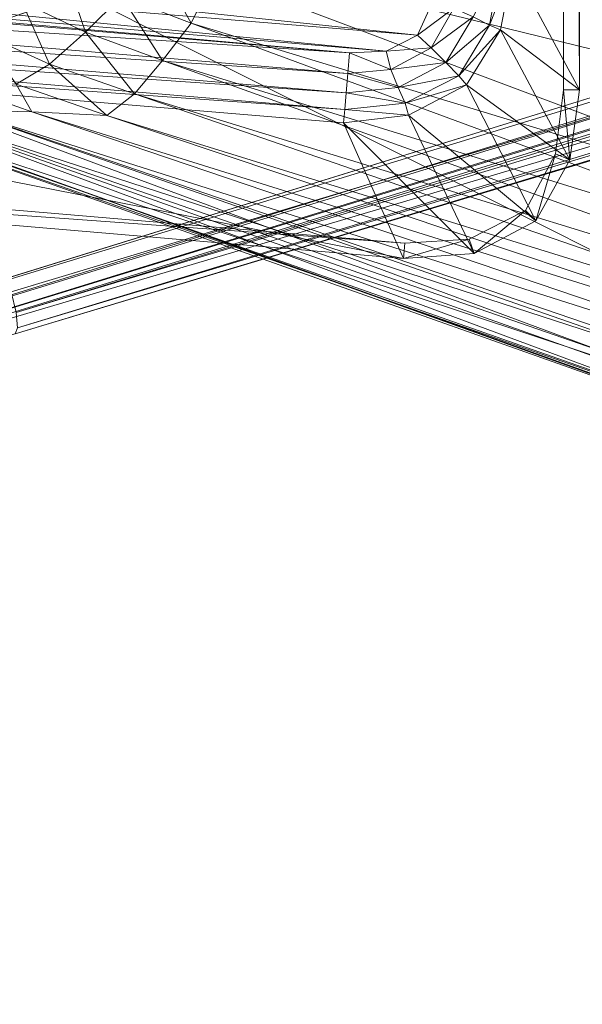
# Model space of a CAD drawing. Header units: inches. Extents: x 813 to 1305, y 19 to 194.
# Tile 75 of 163: x 1161.23 to 1162.6, y 62.81 to 65.21. Entities that reach past the tile are written whole.
import ezdxf

# ---------------------------------------------------------------- set-up
doc = ezdxf.new("R2010")
doc.units = ezdxf.units.IN
doc.header["$MEASUREMENT"] = 0
doc.layers.add('CET color Grey98', color=7, linetype='Continuous', true_color=0xfafafa)
doc.layers.add('CET Default', color=7, linetype='Continuous')

# ---------------------------------------------------------------- blocks, each defined once
blk = doc.blocks.new('*C286')
at = {"layer": 'CET color Grey98', "linetype": 'Continuous', "lineweight": 0}
for points in [[(9.9255, 18.5204, 16.295), (6.8688, 8.245, 13.4908), (9.7328, 19.8084, 15.2023), (9.9255, 18.5204, 16.295)], [(9.8421, 18.5093, 16.4205), (6.7864, 8.2345, 13.6193), (9.9255, 18.5204, 16.295), (9.8421, 18.5093, 16.4205)], [(6.7864, 8.2345, 13.6193), (6.8688, 8.245, 13.4908), (9.9255, 18.5204, 16.295), (6.7864, 8.2345, 13.6193)], [(8.6401, 15.7812, 14.2084), (8.6559, 15.8256, 14.2596), (11.7979, 14.6598, 15.4301), (8.6401, 15.7812, 14.2084)], [(8.6559, 15.8256, 14.2596), (11.8005, 14.6975, 15.4656), (11.7979, 14.6598, 15.4301), (8.6559, 15.8256, 14.2596)], [(8.6559, 15.8256, 14.2596), (8.6707, 15.8177, 14.3287), (11.8005, 14.6975, 15.4656), (8.6559, 15.8256, 14.2596)], [(8.6707, 15.8177, 14.3287), (11.7876, 14.7138, 15.5129), (11.8005, 14.6975, 15.4656), (8.6707, 15.8177, 14.3287)], [(8.6707, 15.8177, 14.3287), (8.6909, 15.7943, 14.3936), (11.7876, 14.7138, 15.5129), (8.6707, 15.8177, 14.3287)], [(8.6909, 15.7943, 14.3936), (11.7665, 14.7142, 15.5612), (11.7876, 14.7138, 15.5129), (8.6909, 15.7943, 14.3936)], [(8.6909, 15.7943, 14.3936), (8.7549, 15.7119, 14.5883), (11.7665, 14.7142, 15.5612), (8.6909, 15.7943, 14.3936)], [(8.6188, 15.7179, 14.1826), (8.6401, 15.7812, 14.2084), (11.7868, 14.6145, 15.4054), (8.6188, 15.7179, 14.1826)], [(8.6401, 15.7812, 14.2084), (11.7979, 14.6598, 15.4301), (11.7868, 14.6145, 15.4054), (8.6401, 15.7812, 14.2084)], [(8.3981, 14.9575, 13.9939), (8.6188, 15.7179, 14.1826), (11.8081, 14.1207, 15.3184), (8.3981, 14.9575, 13.9939)], [(8.6188, 15.7179, 14.1826), (11.7868, 14.6145, 15.4054), (11.8081, 14.1207, 15.3184), (8.6188, 15.7179, 14.1826)], [(8.7549, 15.7119, 14.5883), (11.5961, 14.7274, 15.7128), (11.7665, 14.7142, 15.5612), (8.7549, 15.7119, 14.5883)], [(8.7549, 15.7119, 14.5883), (8.819, 15.6295, 14.7831), (11.5961, 14.7274, 15.7128), (8.7549, 15.7119, 14.5883)], [(8.819, 15.6295, 14.7831), (11.4257, 14.7392, 15.8644), (11.5961, 14.7274, 15.7128), (8.819, 15.6295, 14.7831)], [(8.819, 15.6295, 14.7831), (8.8831, 15.547, 14.9778), (11.4257, 14.7392, 15.8644), (8.819, 15.6295, 14.7831)], [(12.3186, 15.5457, 3.946), (1.883, 12.4515, 5.2733), (1.7309, 12.2743, 7.7141), (12.3186, 15.5457, 3.946)], [(12.3354, 15.538, 3.9865), (12.3186, 15.5457, 3.946), (1.7309, 12.2743, 7.7141), (12.3354, 15.538, 3.9865)], [(12.3354, 15.538, 3.9865), (1.7309, 12.2743, 7.7141), (1.7483, 12.2661, 7.7558), (12.3354, 15.538, 3.9865)], [(12.3544, 15.5128, 4.018), (12.3354, 15.538, 3.9865), (1.7483, 12.2661, 7.7558), (12.3544, 15.5128, 4.018)], [(12.3186, 15.5457, 3.946), (11.2955, 15.2836, 3.3192), (1.883, 12.4515, 5.2733), (12.3186, 15.5457, 3.946)], [(8.8831, 15.547, 14.9778), (11.2546, 14.7436, 16.0157), (11.4257, 14.7392, 15.8644), (8.8831, 15.547, 14.9778)], [(8.8831, 15.547, 14.9778), (8.9471, 15.4646, 15.1726), (11.2546, 14.7436, 16.0157), (8.8831, 15.547, 14.9778)], [(12.3544, 15.5128, 4.018), (1.7483, 12.2661, 7.7558), (1.7679, 12.2394, 7.7876), (12.3544, 15.5128, 4.018)], [(12.3718, 15.475, 4.0341), (12.3544, 15.5128, 4.018), (1.7679, 12.2394, 7.7876), (12.3718, 15.475, 4.0341)], [(12.3718, 15.475, 4.0341), (1.7679, 12.2394, 7.7876), (1.7855, 12.1998, 7.8028), (12.3718, 15.475, 4.0341)], [(8.9471, 15.4646, 15.1726), (11.0724, 14.7525, 16.1523), (11.2546, 14.7436, 16.0157), (8.9471, 15.4646, 15.1726)], [(8.9471, 15.4646, 15.1726), (8.9642, 15.4047, 15.2761), (11.0724, 14.7525, 16.1523), (8.9471, 15.4646, 15.1726)], [(8.9642, 15.4047, 15.2761), (11.0047, 14.6992, 16.2567), (11.0724, 14.7525, 16.1523), (8.9642, 15.4047, 15.2761)], [(8.9642, 15.4047, 15.2761), (8.9751, 15.3222, 15.3642), (11.0047, 14.6992, 16.2567), (8.9642, 15.4047, 15.2761)], [(8.9751, 15.3222, 15.3642), (10.9366, 14.6181, 16.3435), (11.0047, 14.6992, 16.2567), (8.9751, 15.3222, 15.3642)], [(8.9751, 15.3222, 15.3642), (8.9764, 15.2242, 15.4354), (10.9366, 14.6181, 16.3435), (8.9751, 15.3222, 15.3642)], [(11.2955, 15.2836, 3.3192), (11.2891, 15.2693, 3.2679), (1.8766, 12.4374, 5.222), (11.2955, 15.2836, 3.3192)], [(11.2955, 15.2836, 3.3192), (1.8766, 12.4374, 5.222), (1.883, 12.4515, 5.2733), (11.2955, 15.2836, 3.3192)], [(11.2891, 15.2693, 3.2679), (1.88, 12.3998, 5.1839), (1.8766, 12.4374, 5.222), (11.2891, 15.2693, 3.2679)], [(11.2891, 15.2693, 3.2679), (11.2925, 15.2319, 3.23), (1.88, 12.3998, 5.1839), (11.2891, 15.2693, 3.2679)], [(11.2925, 15.2319, 3.23), (1.8922, 12.3495, 5.17), (1.88, 12.3998, 5.1839), (11.2925, 15.2319, 3.23)], [(11.2925, 15.2319, 3.23), (11.3046, 15.1817, 3.2159), (1.8922, 12.3495, 5.17), (11.2925, 15.2319, 3.23)], [(8.9764, 15.2242, 15.4354), (8.9542, 15.1087, 15.4533), (10.8669, 14.5277, 16.4189), (8.9764, 15.2242, 15.4354)], [(8.9764, 15.2242, 15.4354), (10.8669, 14.5277, 16.4189), (10.9366, 14.6181, 16.3435), (8.9764, 15.2242, 15.4354)], [(8.9542, 15.1087, 15.4533), (8.7688, 14.478, 15.2864), (10.8098, 14.4107, 16.4424), (8.9542, 15.1087, 15.4533)], [(8.9542, 15.1087, 15.4533), (10.8098, 14.4107, 16.4424), (10.8669, 14.5277, 16.4189), (8.9542, 15.1087, 15.4533)], [(10.3496, 15.0999, 25.3838), (10.1778, 15.0885, 25.3852), (10.496, 14.7702, 26.0715), (10.3496, 15.0999, 25.3838)], [(10.1901, 15.0529, 25.3308), (10.1778, 15.0885, 25.3852), (10.3496, 15.0999, 25.3838), (10.1901, 15.0529, 25.3308)], [(10.3465, 15.0631, 25.3308), (10.1901, 15.0529, 25.3308), (10.3496, 15.0999, 25.3838), (10.3465, 15.0631, 25.3308)], [(10.3496, 15.0999, 25.3838), (13.3171, 14.848, 25.3857), (10.3465, 15.0631, 25.3308), (10.3496, 15.0999, 25.3838)], [(13.3171, 14.848, 25.3857), (10.3496, 15.0999, 25.3838), (13.1568, 14.5476, 26.0632), (13.3171, 14.848, 25.3857)], [(10.3496, 15.0999, 25.3838), (10.496, 14.7702, 26.0715), (13.1568, 14.5476, 26.0632), (10.3496, 15.0999, 25.3838)], [(10.1778, 15.0885, 25.3852), (10.0281, 15.0085, 25.3845), (10.3374, 14.7515, 26.0813), (10.1778, 15.0885, 25.3852)], [(10.0527, 14.9831, 25.3308), (10.0281, 15.0085, 25.3845), (10.1778, 15.0885, 25.3852), (10.0527, 14.9831, 25.3308)], [(10.1901, 15.0529, 25.3308), (10.0527, 14.9831, 25.3308), (10.1778, 15.0885, 25.3852), (10.1901, 15.0529, 25.3308)], [(10.1778, 15.0885, 25.3852), (10.3374, 14.7515, 26.0813), (10.496, 14.7702, 26.0715), (10.1778, 15.0885, 25.3852)], [(13.3171, 14.848, 25.3857), (13.3141, 14.8119, 25.3308), (10.3465, 15.0631, 25.3308), (13.3171, 14.848, 25.3857)], [(10.0281, 15.0085, 25.3845), (9.9451, 14.8604, 25.3808), (10.1965, 14.6779, 26.0801), (10.0281, 15.0085, 25.3845)], [(9.9802, 14.8454, 25.3308), (9.9451, 14.8604, 25.3808), (10.0281, 15.0085, 25.3845), (9.9802, 14.8454, 25.3308)], [(10.0527, 14.9831, 25.3308), (9.9802, 14.8454, 25.3308), (10.0281, 15.0085, 25.3845), (10.0527, 14.9831, 25.3308)], [(10.0281, 15.0085, 25.3845), (10.1965, 14.6779, 26.0801), (10.3374, 14.7515, 26.0813), (10.0281, 15.0085, 25.3845)], [(8.1775, 14.1971, 13.8051), (8.3981, 14.9575, 13.9939), (11.8293, 13.6269, 15.2315), (8.1775, 14.1971, 13.8051)], [(8.3981, 14.9575, 13.9939), (11.8081, 14.1207, 15.3184), (11.8293, 13.6269, 15.2315), (8.3981, 14.9575, 13.9939)], [(2.0573, 11.3634, 7.8028), (12.555, 14.8954, 4.018), (12.5469, 14.9362, 4.0341), (2.0573, 11.3634, 7.8028)], [(2.0573, 11.3634, 7.8028), (2.0663, 11.321, 7.7876), (12.555, 14.8954, 4.018), (2.0573, 11.3634, 7.8028)], [(2.0663, 11.321, 7.7876), (12.5545, 14.8638, 3.9865), (12.555, 14.8954, 4.018), (2.0663, 11.321, 7.7876)], [(2.0663, 11.321, 7.7876), (2.0661, 11.2879, 7.7558), (12.5545, 14.8638, 3.9865), (2.0663, 11.321, 7.7876)], [(2.0661, 11.2879, 7.7558), (12.5454, 14.8477, 3.946), (12.5545, 14.8638, 3.9865), (2.0661, 11.2879, 7.7558)], [(9.9451, 14.8604, 25.3808), (9.9214, 14.6898, 25.3773), (10.1139, 14.544, 26.0575), (9.9451, 14.8604, 25.3808)], [(9.9601, 14.6897, 25.3308), (9.9214, 14.6898, 25.3773), (9.9451, 14.8604, 25.3808), (9.9601, 14.6897, 25.3308)], [(9.9451, 14.8604, 25.3808), (10.1139, 14.544, 26.0575), (10.1965, 14.6779, 26.0801), (9.9451, 14.8604, 25.3808)], [(9.9802, 14.8454, 25.3308), (9.9601, 14.6897, 25.3308), (9.9451, 14.8604, 25.3808), (9.9802, 14.8454, 25.3308)], [(2.0569, 11.271, 7.7141), (11.5636, 14.4584, 3.3192), (12.5454, 14.8477, 3.946), (2.0569, 11.271, 7.7141)], [(2.0661, 11.2879, 7.7558), (2.0569, 11.271, 7.7141), (12.5454, 14.8477, 3.946), (2.0661, 11.2879, 7.7558)], [(10.4931, 14.7376, 26.1117), (10.496, 14.7702, 26.0715), (10.3374, 14.7515, 26.0813), (10.4931, 14.7376, 26.1117)], [(10.496, 14.7702, 26.0715), (10.4931, 14.7376, 26.1117), (13.1568, 14.5476, 26.0632), (10.496, 14.7702, 26.0715)], [(10.3458, 14.7222, 26.1212), (10.3374, 14.7515, 26.0813), (10.1965, 14.6779, 26.0801), (10.3458, 14.7222, 26.1212)], [(10.3458, 14.7222, 26.1212), (10.4931, 14.7376, 26.1117), (10.3374, 14.7515, 26.0813), (10.3458, 14.7222, 26.1212)], [(10.4896, 14.6969, 26.1425), (10.4931, 14.7376, 26.1117), (10.3458, 14.7222, 26.1212), (10.4896, 14.6969, 26.1425)], [(10.4931, 14.7376, 26.1117), (10.4896, 14.6969, 26.1425), (13.1541, 14.5144, 26.1054), (10.4931, 14.7376, 26.1117)], [(10.4931, 14.7376, 26.1117), (13.1541, 14.5144, 26.1054), (13.1568, 14.5476, 26.0632), (10.4931, 14.7376, 26.1117)], [(11.0724, 14.7525, 16.1523), (11.0047, 14.6992, 16.2567), (11.2113, 14.6273, 16.3717), (11.0724, 14.7525, 16.1523)], [(11.2546, 14.7436, 16.0157), (11.0724, 14.7525, 16.1523), (11.293, 14.6761, 16.2731), (11.2546, 14.7436, 16.0157)], [(11.293, 14.6761, 16.2731), (11.0724, 14.7525, 16.1523), (11.2113, 14.6273, 16.3717), (11.293, 14.6761, 16.2731)], [(11.4257, 14.7392, 15.8644), (11.2546, 14.7436, 16.0157), (11.4747, 14.6655, 16.1308), (11.4257, 14.7392, 15.8644)], [(11.4747, 14.6655, 16.1308), (11.2546, 14.7436, 16.0157), (11.293, 14.6761, 16.2731), (11.4747, 14.6655, 16.1308)], [(10.2154, 14.656, 26.1227), (10.3458, 14.7222, 26.1212), (10.1965, 14.6779, 26.0801), (10.2154, 14.656, 26.1227)], [(10.3627, 14.6839, 26.1484), (10.3458, 14.7222, 26.1212), (10.2154, 14.656, 26.1227), (10.3627, 14.6839, 26.1484)], [(10.3627, 14.6839, 26.1484), (10.4896, 14.6969, 26.1425), (10.3458, 14.7222, 26.1212), (10.3627, 14.6839, 26.1484)], [(9.9212, 6.94, 25.3767), (9.9214, 14.6898, 25.3773), (9.9599, 6.9405, 25.3303), (9.9212, 6.94, 25.3767)], [(9.9214, 14.6898, 25.3773), (9.9212, 6.94, 25.3767), (10.0839, 14.3884, 26.0353), (9.9214, 14.6898, 25.3773)], [(9.9214, 14.6898, 25.3773), (9.9601, 14.6897, 25.3308), (9.9599, 6.9405, 25.3303), (9.9214, 14.6898, 25.3773)], [(9.9214, 14.6898, 25.3773), (10.0839, 14.3884, 26.0353), (10.1139, 14.544, 26.0575), (9.9214, 14.6898, 25.3773)], [(10.4856, 14.6503, 26.163), (10.4896, 14.6969, 26.1425), (10.3627, 14.6839, 26.1484), (10.4856, 14.6503, 26.163)], [(10.4896, 14.6969, 26.1425), (10.4856, 14.6503, 26.163), (13.1506, 14.4737, 26.1399), (10.4896, 14.6969, 26.1425)], [(10.4896, 14.6969, 26.1425), (13.1506, 14.4737, 26.1399), (13.1541, 14.5144, 26.1054), (10.4896, 14.6969, 26.1425)], [(11.0047, 14.6992, 16.2567), (10.9366, 14.6181, 16.3435), (11.1239, 14.5495, 16.4535), (11.0047, 14.6992, 16.2567)], [(11.2113, 14.6273, 16.3717), (11.0047, 14.6992, 16.2567), (11.1239, 14.5495, 16.4535), (11.2113, 14.6273, 16.3717)], [(10.2154, 14.656, 26.1227), (10.1965, 14.6779, 26.0801), (10.1139, 14.544, 26.0575), (10.2154, 14.656, 26.1227)], [(10.2466, 14.6233, 26.15), (10.3627, 14.6839, 26.1484), (10.2154, 14.656, 26.1227), (10.2466, 14.6233, 26.15)], [(10.3807, 14.6407, 26.1648), (10.3627, 14.6839, 26.1484), (10.2466, 14.6233, 26.15), (10.3807, 14.6407, 26.1648)], [(10.3807, 14.6407, 26.1648), (10.4856, 14.6503, 26.163), (10.3627, 14.6839, 26.1484), (10.3807, 14.6407, 26.1648)], [(11.293, 14.6761, 16.2731), (11.2113, 14.6273, 16.3717), (11.3816, 14.5506, 16.5226), (11.293, 14.6761, 16.2731)], [(10.1406, 14.5326, 26.1064), (10.2154, 14.656, 26.1227), (10.1139, 14.544, 26.0575), (10.1406, 14.5326, 26.1064)], [(10.2466, 14.6233, 26.15), (10.2154, 14.656, 26.1227), (10.1406, 14.5326, 26.1064), (10.2466, 14.6233, 26.15)], [(10.2825, 14.5876, 26.1652), (10.3807, 14.6407, 26.1648), (10.2466, 14.6233, 26.15), (10.2825, 14.5876, 26.1652)], [(10.3923, 14.596, 26.1723), (10.3807, 14.6407, 26.1648), (10.2825, 14.5876, 26.1652), (10.3923, 14.596, 26.1723)], [(10.4813, 14.5995, 26.1723), (10.4856, 14.6503, 26.163), (10.3807, 14.6407, 26.1648), (10.4813, 14.5995, 26.1723)], [(10.3923, 14.596, 26.1723), (10.4813, 14.5995, 26.1723), (10.3807, 14.6407, 26.1648), (10.3923, 14.596, 26.1723)], [(10.4856, 14.6503, 26.163), (10.4813, 14.5995, 26.1723), (13.1465, 14.4249, 26.1612), (10.4856, 14.6503, 26.163)], [(10.4856, 14.6503, 26.163), (13.1465, 14.4249, 26.1612), (13.1506, 14.4737, 26.1399), (10.4856, 14.6503, 26.163)], [(10.18, 14.5124, 26.1409), (10.2466, 14.6233, 26.15), (10.1406, 14.5326, 26.1064), (10.18, 14.5124, 26.1409)], [(10.2825, 14.5876, 26.1652), (10.2466, 14.6233, 26.15), (10.18, 14.5124, 26.1409), (10.2825, 14.5876, 26.1652)], [(10.9366, 14.6181, 16.3435), (10.8669, 14.5277, 16.4189), (11.036, 14.4621, 16.5247), (10.9366, 14.6181, 16.3435)], [(11.1239, 14.5495, 16.4535), (10.9366, 14.6181, 16.3435), (11.036, 14.4621, 16.5247), (11.1239, 14.5495, 16.4535)], [(11.2113, 14.6273, 16.3717), (11.1239, 14.5495, 16.4535), (11.2791, 14.4754, 16.5994), (11.2113, 14.6273, 16.3717)], [(11.3816, 14.5506, 16.5226), (11.2113, 14.6273, 16.3717), (11.2791, 14.4754, 16.5994), (11.3816, 14.5506, 16.5226)], [(10.3155, 14.5565, 26.1723), (10.3923, 14.596, 26.1723), (10.2825, 14.5876, 26.1652), (10.3155, 14.5565, 26.1723)], [(10.3155, 14.5565, 26.1723), (13.2832, 14.3118, 26.1723), (10.3923, 14.596, 26.1723), (10.3155, 14.5565, 26.1723)], [(10.3923, 14.596, 26.1723), (13.2193, 14.3558, 26.1723), (10.4813, 14.5995, 26.1723), (10.3923, 14.596, 26.1723)], [(13.2832, 14.3118, 26.1723), (13.2193, 14.3558, 26.1723), (10.3923, 14.596, 26.1723), (13.2832, 14.3118, 26.1723)], [(13.2193, 14.3558, 26.1723), (13.1421, 14.3725, 26.1724), (10.4813, 14.5995, 26.1723), (13.2193, 14.3558, 26.1723)], [(10.4813, 14.5995, 26.1723), (13.1421, 14.3725, 26.1724), (13.1465, 14.4249, 26.1612), (10.4813, 14.5995, 26.1723)], [(10.2277, 14.4912, 26.1623), (10.2825, 14.5876, 26.1652), (10.18, 14.5124, 26.1409), (10.2277, 14.4912, 26.1623)], [(10.3155, 14.5565, 26.1723), (10.2825, 14.5876, 26.1652), (10.2277, 14.4912, 26.1623), (10.3155, 14.5565, 26.1723)], [(2.2512, 11.2571, 5.1839), (2.2316, 11.305, 5.17), (11.5111, 14.5463, 3.2159), (2.2512, 11.2571, 5.1839)], [(2.2512, 11.2571, 5.1839), (11.5111, 14.5463, 3.2159), (11.5308, 14.4985, 3.23), (2.2512, 11.2571, 5.1839)], [(10.2792, 14.4768, 26.1723), (10.3155, 14.5565, 26.1723), (10.2277, 14.4912, 26.1623), (10.2792, 14.4768, 26.1723)], [(10.2792, 14.4768, 26.1723), (13.3158, 14.2408, 26.1724), (10.3155, 14.5565, 26.1723), (10.2792, 14.4768, 26.1723)], [(13.3158, 14.2408, 26.1724), (13.2832, 14.3118, 26.1723), (10.3155, 14.5565, 26.1723), (13.3158, 14.2408, 26.1724)], [(11.1239, 14.5495, 16.4535), (11.036, 14.4621, 16.5247), (11.178, 14.3896, 16.6673), (11.1239, 14.5495, 16.4535)], [(11.2791, 14.4754, 16.5994), (11.1239, 14.5495, 16.4535), (11.178, 14.3896, 16.6673), (11.2791, 14.4754, 16.5994)], [(11.3816, 14.5506, 16.5226), (11.2791, 14.4754, 16.5994), (11.3663, 14.397, 16.7913), (11.3816, 14.5506, 16.5226)], [(10.1406, 14.5326, 26.1064), (10.1139, 14.544, 26.0575), (10.0839, 14.3884, 26.0353), (10.1406, 14.5326, 26.1064)], [(10.1143, 14.3884, 26.0889), (10.1406, 14.5326, 26.1064), (10.0839, 14.3884, 26.0353), (10.1143, 14.3884, 26.0889)], [(10.18, 14.5124, 26.1409), (10.1406, 14.5326, 26.1064), (10.1143, 14.3884, 26.0889), (10.18, 14.5124, 26.1409)], [(10.8669, 14.5277, 16.4189), (10.8098, 14.4107, 16.4424), (10.9666, 14.3487, 16.542), (10.8669, 14.5277, 16.4189)], [(11.036, 14.4621, 16.5247), (10.8669, 14.5277, 16.4189), (10.9666, 14.3487, 16.542), (11.036, 14.4621, 16.5247)]]:
    blk.add_3dface(points, dxfattribs=at)
for points, invisible_edges in [([(12.5469, 14.9362, 4.0341), (12.3718, 15.475, 4.0341), (1.7855, 12.1998, 7.8028), (12.5469, 14.9362, 4.0341)], 4), ([(2.2316, 11.305, 5.17), (1.8922, 12.3495, 5.17), (11.3046, 15.1817, 3.2159), (2.2316, 11.305, 5.17)], 4), ([(2.2316, 11.305, 5.17), (11.3046, 15.1817, 3.2159), (11.5111, 14.5463, 3.2159), (2.2316, 11.305, 5.17)], 9), ([(12.5469, 14.9362, 4.0341), (1.7855, 12.1998, 7.8028), (2.0573, 11.3634, 7.8028), (12.5469, 14.9362, 4.0341)], 9)]:
    blk.add_3dface(points, dxfattribs=dict(at, invisible_edges=invisible_edges))
blk = doc.blocks.new('*C200')
at = {"layer": 'CET Default', "linetype": 'Continuous', "lineweight": 0, "rotation": 179.9999999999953}
blk.add_blockref('*C286', (373.7957, 892.8549), dxfattribs=at)

msp = doc.modelspace()

# ---------------------------------------------------------------- block references
at = {"layer": 'CET Default', "linetype": 'Continuous', "lineweight": 0}
msp.add_blockref('*C200', (798.7199, -813.1289), dxfattribs=at)

doc.saveas('drawing.dxf')
